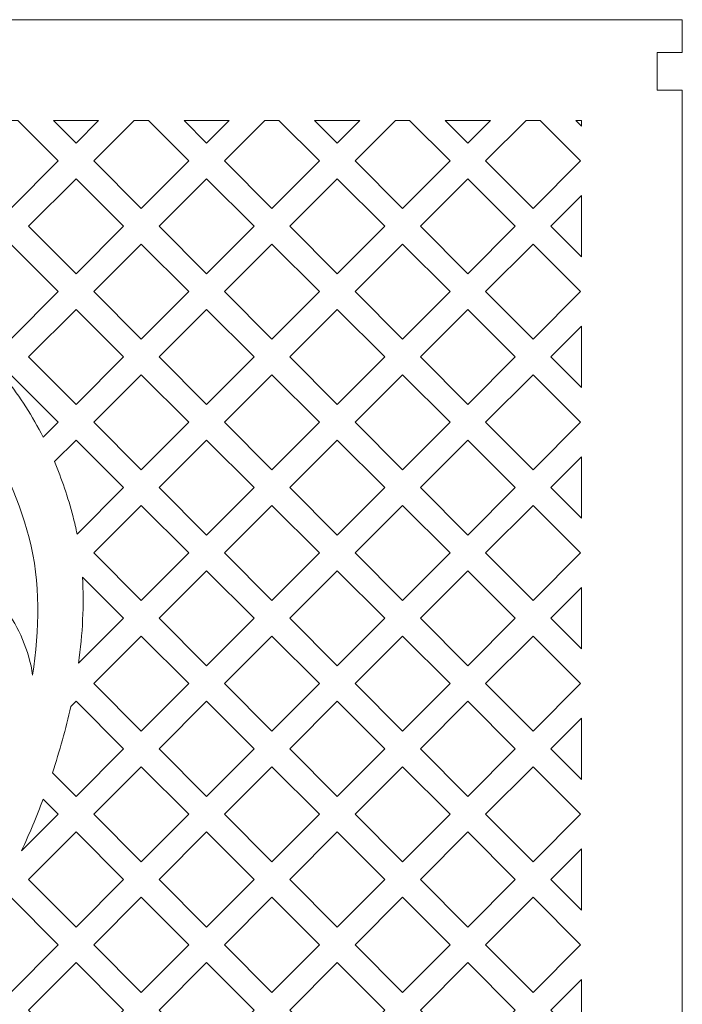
# Model space of a CAD drawing. Header units: millimetres. Extents: x -402 to 376, y -181 to 231.
# Tile 19 of 23: x -9 to 50, y -64 to 24. Entities that reach past the tile are written whole.
import ezdxf

# ---------------------------------------------------------------- set-up
doc = ezdxf.new("R2010")
doc.units = ezdxf.units.MM
doc.header["$MEASUREMENT"] = 0
doc.layers.add('Layer 1', color=7, linetype='Continuous')

msp = doc.modelspace()

# ---------------------------------------------------------------- linework, layer by layer
at = {"layer": 'Layer 1', "lineweight": 15}
for points, knots in [([(-174.5585, 23.9416), (-174.5585, 23.9416), (50.4421, 23.9416), (50.4421, 23.9416), (50.4421, 23.9416), (50.4421, 23.9416), (50.4421, 21.0256), (50.4421, 21.0256), (50.4421, 21.0256), (50.4421, 21.0256), (48.1917, 21.0256), (48.1917, 21.0256), (48.1917, 21.0256), (48.1917, 21.0256), (48.1917, 17.6509), (48.1917, 17.6509), (48.1917, 17.6509), (48.1917, 17.6509), (50.4421, 17.6509), (50.4421, 17.6509), (50.4421, 17.6509), (50.4421, 17.6509), (50.4421, -129.6201), (50.4421, -129.6201), (50.4421, -129.6201), (50.4421, -129.6201), (-174.5585, -129.6201), (-174.5585, -129.6201), (-174.5585, -129.6201), (-174.5585, -129.6201), (-174.5585, 17.6509), (-174.5585, 17.6509), (-174.5585, 17.6509), (-174.5585, 17.6509), (-172.3081, 17.6509), (-172.3081, 17.6509), (-172.3081, 17.6509), (-172.3081, 17.6509), (-172.3081, 21.0256), (-172.3081, 21.0256), (-172.3081, 21.0256), (-172.3081, 21.0256), (-174.5585, 21.0256), (-174.5585, 21.0256), (-174.5585, 21.0256), (-174.5585, 21.0256), (-174.5585, 23.9416), (-174.5585, 23.9416)], [0, 0, 0, 0, 0.0769231, 0.0769231, 0.0769231, 0.0769231, 0.1538462, 0.1538462, 0.1538462, 0.1538462, 0.2307692, 0.2307692, 0.2307692, 0.2307692, 0.3076923, 0.3076923, 0.3076923, 0.3076923, 0.3846154, 0.3846154, 0.3846154, 0.3846154, 0.4615385, 0.4615385, 0.4615385, 0.4615385, 0.5384615, 0.5384615, 0.5384615, 0.5384615, 0.6153846, 0.6153846, 0.6153846, 0.6153846, 0.6923077, 0.6923077, 0.6923077, 0.6923077, 0.7692308, 0.7692308, 0.7692308, 0.7692308, 0.8461538, 0.8461538, 0.8461538, 0.8461538, 1, 1, 1, 1]), ([(-8.9237, 14.9416), (-8.9237, 14.9416), (-10.1859, 14.9416), (-10.1859, 14.9416), (-10.1859, 14.9416), (-10.1859, 14.9416), (-13.798, 11.3312), (-13.798, 11.3312), (-13.798, 11.3312), (-13.798, 11.3312), (-9.5548, 7.088), (-9.5548, 7.088), (-9.5548, 7.088), (-9.5548, 7.088), (-5.3134, 11.3312), (-5.3134, 11.3312), (-5.3134, 11.3312), (-5.3134, 11.3312), (-8.9237, 14.9416), (-8.9237, 14.9416)], [0, 0, 0, 0, 0.1666667, 0.1666667, 0.1666667, 0.1666667, 0.3333333, 0.3333333, 0.3333333, 0.3333333, 0.5, 0.5, 0.5, 0.5, 0.6666667, 0.6666667, 0.6666667, 0.6666667, 1, 1, 1, 1]), ([(-1.7013, 14.9416), (-1.7013, 14.9416), (-5.742, 14.9416), (-5.742, 14.9416), (-5.742, 14.9416), (-5.742, 14.9416), (-3.7216, 12.9216), (-3.7216, 12.9216), (-3.7216, 12.9216), (-3.7216, 12.9216), (-1.7013, 14.9416), (-1.7013, 14.9416)], [0, 0, 0, 0, 0.25, 0.25, 0.25, 0.25, 0.5, 0.5, 0.5, 0.5, 1, 1, 1, 1]), ([(2.7427, 14.9416), (2.7427, 14.9416), (1.4804, 14.9416), (1.4804, 14.9416), (1.4804, 14.9416), (1.4804, 14.9416), (-2.1299, 11.3312), (-2.1299, 11.3312), (-2.1299, 11.3312), (-2.1299, 11.3312), (2.1116, 7.088), (2.1116, 7.088), (2.1116, 7.088), (2.1116, 7.088), (6.3544, 11.3312), (6.3544, 11.3312), (6.3544, 11.3312), (6.3544, 11.3312), (2.7427, 14.9416), (2.7427, 14.9416)], [0, 0, 0, 0, 0.1666667, 0.1666667, 0.1666667, 0.1666667, 0.3333333, 0.3333333, 0.3333333, 0.3333333, 0.5, 0.5, 0.5, 0.5, 0.6666667, 0.6666667, 0.6666667, 0.6666667, 1, 1, 1, 1]), ([(9.9665, 14.9416), (9.9665, 14.9416), (5.9247, 14.9416), (5.9247, 14.9416), (5.9247, 14.9416), (5.9247, 14.9416), (7.9461, 12.9216), (7.9461, 12.9216), (7.9461, 12.9216), (7.9461, 12.9216), (9.9665, 14.9416), (9.9665, 14.9416)], [0, 0, 0, 0, 0.25, 0.25, 0.25, 0.25, 0.5, 0.5, 0.5, 0.5, 1, 1, 1, 1]), ([(14.4104, 14.9416), (14.4104, 14.9416), (13.1482, 14.9416), (13.1482, 14.9416), (13.1482, 14.9416), (13.1482, 14.9416), (9.5365, 11.3312), (9.5365, 11.3312), (9.5365, 11.3312), (9.5365, 11.3312), (13.7793, 7.088), (13.7793, 7.088), (13.7793, 7.088), (13.7793, 7.088), (18.0225, 11.3312), (18.0225, 11.3312), (18.0225, 11.3312), (18.0225, 11.3312), (14.4104, 14.9416), (14.4104, 14.9416)], [0, 0, 0, 0, 0.1666667, 0.1666667, 0.1666667, 0.1666667, 0.3333333, 0.3333333, 0.3333333, 0.3333333, 0.5, 0.5, 0.5, 0.5, 0.6666667, 0.6666667, 0.6666667, 0.6666667, 1, 1, 1, 1]), ([(21.6329, 14.9416), (21.6329, 14.9416), (17.5925, 14.9416), (17.5925, 14.9416), (17.5925, 14.9416), (17.5925, 14.9416), (19.6125, 12.9216), (19.6125, 12.9216), (19.6125, 12.9216), (19.6125, 12.9216), (21.6329, 14.9416), (21.6329, 14.9416)], [0, 0, 0, 0, 0.25, 0.25, 0.25, 0.25, 0.5, 0.5, 0.5, 0.5, 1, 1, 1, 1]), ([(26.0786, 14.9416), (26.0786, 14.9416), (24.8149, 14.9416), (24.8149, 14.9416), (24.8149, 14.9416), (24.8149, 14.9416), (21.2042, 11.3312), (21.2042, 11.3312), (21.2042, 11.3312), (21.2042, 11.3312), (25.446, 7.088), (25.446, 7.088), (25.446, 7.088), (25.446, 7.088), (29.6889, 11.3312), (29.6889, 11.3312), (29.6889, 11.3312), (29.6889, 11.3312), (26.0786, 14.9416), (26.0786, 14.9416)], [0, 0, 0, 0, 0.1666667, 0.1666667, 0.1666667, 0.1666667, 0.3333333, 0.3333333, 0.3333333, 0.3333333, 0.5, 0.5, 0.5, 0.5, 0.6666667, 0.6666667, 0.6666667, 0.6666667, 1, 1, 1, 1]), ([(33.3006, 14.9416), (33.3006, 14.9416), (29.2603, 14.9416), (29.2603, 14.9416), (29.2603, 14.9416), (29.2603, 14.9416), (31.2806, 12.9216), (31.2806, 12.9216), (31.2806, 12.9216), (31.2806, 12.9216), (33.3006, 14.9416), (33.3006, 14.9416)], [0, 0, 0, 0, 0.25, 0.25, 0.25, 0.25, 0.5, 0.5, 0.5, 0.5, 1, 1, 1, 1]), ([(37.7449, 14.9416), (37.7449, 14.9416), (36.4827, 14.9416), (36.4827, 14.9416), (36.4827, 14.9416), (36.4827, 14.9416), (32.871, 11.3312), (32.871, 11.3312), (32.871, 11.3312), (32.871, 11.3312), (37.1138, 7.088), (37.1138, 7.088), (37.1138, 7.088), (37.1138, 7.088), (41.3567, 11.3312), (41.3567, 11.3312), (41.3567, 11.3312), (41.3567, 11.3312), (37.7449, 14.9416), (37.7449, 14.9416)], [0, 0, 0, 0, 0.1666667, 0.1666667, 0.1666667, 0.1666667, 0.3333333, 0.3333333, 0.3333333, 0.3333333, 0.5, 0.5, 0.5, 0.5, 0.6666667, 0.6666667, 0.6666667, 0.6666667, 1, 1, 1, 1]), ([(41.442, 14.4262), (41.442, 14.4262), (41.442, 14.9416), (41.442, 14.9416), (41.442, 14.9416), (41.442, 14.9416), (40.9266, 14.9416), (40.9266, 14.9416), (40.9266, 14.9416), (40.9266, 14.9416), (41.442, 14.4262), (41.442, 14.4262)], [0, 0, 0, 0, 0.25, 0.25, 0.25, 0.25, 0.5, 0.5, 0.5, 0.5, 1, 1, 1, 1]), ([(-3.7216, 9.7395), (-3.7216, 9.7395), (0.5212, 5.4967), (0.5212, 5.4967), (0.5212, 5.4967), (0.5212, 5.4967), (-3.7216, 1.2534), (-3.7216, 1.2534), (-3.7216, 1.2534), (-3.7216, 1.2534), (-7.9645, 5.4967), (-7.9645, 5.4967), (-7.9645, 5.4967), (-7.9645, 5.4967), (-3.7216, 9.7395), (-3.7216, 9.7395)], [0, 0, 0, 0, 0.2, 0.2, 0.2, 0.2, 0.4, 0.4, 0.4, 0.4, 0.6, 0.6, 0.6, 0.6, 1, 1, 1, 1]), ([(7.9461, 9.7395), (7.9461, 9.7395), (12.1879, 5.4967), (12.1879, 5.4967), (12.1879, 5.4967), (12.1879, 5.4967), (7.9461, 1.2534), (7.9461, 1.2534), (7.9461, 1.2534), (7.9461, 1.2534), (3.7033, 5.4967), (3.7033, 5.4967), (3.7033, 5.4967), (3.7033, 5.4967), (7.9461, 9.7395), (7.9461, 9.7395)], [0, 0, 0, 0, 0.2, 0.2, 0.2, 0.2, 0.4, 0.4, 0.4, 0.4, 0.6, 0.6, 0.6, 0.6, 1, 1, 1, 1]), ([(19.6125, 9.7395), (19.6125, 9.7395), (23.8557, 5.4967), (23.8557, 5.4967), (23.8557, 5.4967), (23.8557, 5.4967), (19.6125, 1.2534), (19.6125, 1.2534), (19.6125, 1.2534), (19.6125, 1.2534), (15.3697, 5.4967), (15.3697, 5.4967), (15.3697, 5.4967), (15.3697, 5.4967), (19.6125, 9.7395), (19.6125, 9.7395)], [0, 0, 0, 0, 0.2, 0.2, 0.2, 0.2, 0.4, 0.4, 0.4, 0.4, 0.6, 0.6, 0.6, 0.6, 1, 1, 1, 1]), ([(31.2806, 9.7395), (31.2806, 9.7395), (35.5221, 5.4967), (35.5221, 5.4967), (35.5221, 5.4967), (35.5221, 5.4967), (31.2806, 1.2534), (31.2806, 1.2534), (31.2806, 1.2534), (31.2806, 1.2534), (27.0374, 5.4967), (27.0374, 5.4967), (27.0374, 5.4967), (27.0374, 5.4967), (31.2806, 9.7395), (31.2806, 9.7395)], [0, 0, 0, 0, 0.2, 0.2, 0.2, 0.2, 0.4, 0.4, 0.4, 0.4, 0.6, 0.6, 0.6, 0.6, 1, 1, 1, 1]), ([(41.442, 2.7598), (41.442, 2.7598), (41.442, 8.2346), (41.442, 8.2346), (41.442, 8.2346), (41.442, 8.2346), (38.7055, 5.4967), (38.7055, 5.4967), (38.7055, 5.4967), (38.7055, 5.4967), (41.442, 2.7598), (41.442, 2.7598)], [0, 0, 0, 0, 0.25, 0.25, 0.25, 0.25, 0.5, 0.5, 0.5, 0.5, 1, 1, 1, 1]), ([(-9.5548, 3.9063), (-9.5548, 3.9063), (-5.3134, -0.3369), (-5.3134, -0.3369), (-5.3134, -0.3369), (-5.3134, -0.3369), (-9.5548, -4.5797), (-9.5548, -4.5797), (-9.5548, -4.5797), (-9.5548, -4.5797), (-13.798, -0.3369), (-13.798, -0.3369), (-13.798, -0.3369), (-13.798, -0.3369), (-9.5548, 3.9063), (-9.5548, 3.9063)], [0, 0, 0, 0, 0.2, 0.2, 0.2, 0.2, 0.4, 0.4, 0.4, 0.4, 0.6, 0.6, 0.6, 0.6, 1, 1, 1, 1]), ([(2.1116, 3.9063), (2.1116, 3.9063), (6.3544, -0.3369), (6.3544, -0.3369), (6.3544, -0.3369), (6.3544, -0.3369), (2.1116, -4.5797), (2.1116, -4.5797), (2.1116, -4.5797), (2.1116, -4.5797), (-2.1299, -0.3369), (-2.1299, -0.3369), (-2.1299, -0.3369), (-2.1299, -0.3369), (2.1116, 3.9063), (2.1116, 3.9063)], [0, 0, 0, 0, 0.2, 0.2, 0.2, 0.2, 0.4, 0.4, 0.4, 0.4, 0.6, 0.6, 0.6, 0.6, 1, 1, 1, 1]), ([(13.7793, 3.9063), (13.7793, 3.9063), (18.0225, -0.3369), (18.0225, -0.3369), (18.0225, -0.3369), (18.0225, -0.3369), (13.7793, -4.5797), (13.7793, -4.5797), (13.7793, -4.5797), (13.7793, -4.5797), (9.5365, -0.3369), (9.5365, -0.3369), (9.5365, -0.3369), (9.5365, -0.3369), (13.7793, 3.9063), (13.7793, 3.9063)], [0, 0, 0, 0, 0.2, 0.2, 0.2, 0.2, 0.4, 0.4, 0.4, 0.4, 0.6, 0.6, 0.6, 0.6, 1, 1, 1, 1]), ([(25.446, 3.9063), (25.446, 3.9063), (29.6889, -0.3369), (29.6889, -0.3369), (29.6889, -0.3369), (29.6889, -0.3369), (25.446, -4.5797), (25.446, -4.5797), (25.446, -4.5797), (25.446, -4.5797), (21.2042, -0.3369), (21.2042, -0.3369), (21.2042, -0.3369), (21.2042, -0.3369), (25.446, 3.9063), (25.446, 3.9063)], [0, 0, 0, 0, 0.2, 0.2, 0.2, 0.2, 0.4, 0.4, 0.4, 0.4, 0.6, 0.6, 0.6, 0.6, 1, 1, 1, 1]), ([(37.1138, 3.9063), (37.1138, 3.9063), (41.3567, -0.3369), (41.3567, -0.3369), (41.3567, -0.3369), (41.3567, -0.3369), (37.1138, -4.5797), (37.1138, -4.5797), (37.1138, -4.5797), (37.1138, -4.5797), (32.871, -0.3369), (32.871, -0.3369), (32.871, -0.3369), (32.871, -0.3369), (37.1138, 3.9063), (37.1138, 3.9063)], [0, 0, 0, 0, 0.2, 0.2, 0.2, 0.2, 0.4, 0.4, 0.4, 0.4, 0.6, 0.6, 0.6, 0.6, 1, 1, 1, 1]), ([(-3.7216, -1.9283), (-3.7216, -1.9283), (0.5212, -6.1701), (0.5212, -6.1701), (0.5212, -6.1701), (0.5212, -6.1701), (-3.7216, -10.4129), (-3.7216, -10.4129), (-3.7216, -10.4129), (-3.7216, -10.4129), (-7.9645, -6.1701), (-7.9645, -6.1701), (-7.9645, -6.1701), (-7.9645, -6.1701), (-3.7216, -1.9283), (-3.7216, -1.9283)], [0, 0, 0, 0, 0.2, 0.2, 0.2, 0.2, 0.4, 0.4, 0.4, 0.4, 0.6, 0.6, 0.6, 0.6, 1, 1, 1, 1]), ([(7.9461, -1.9283), (7.9461, -1.9283), (12.1879, -6.1701), (12.1879, -6.1701), (12.1879, -6.1701), (12.1879, -6.1701), (7.9461, -10.4129), (7.9461, -10.4129), (7.9461, -10.4129), (7.9461, -10.4129), (3.7033, -6.1701), (3.7033, -6.1701), (3.7033, -6.1701), (3.7033, -6.1701), (7.9461, -1.9283), (7.9461, -1.9283)], [0, 0, 0, 0, 0.2, 0.2, 0.2, 0.2, 0.4, 0.4, 0.4, 0.4, 0.6, 0.6, 0.6, 0.6, 1, 1, 1, 1]), ([(19.6125, -1.9283), (19.6125, -1.9283), (23.8557, -6.1701), (23.8557, -6.1701), (23.8557, -6.1701), (23.8557, -6.1701), (19.6125, -10.4129), (19.6125, -10.4129), (19.6125, -10.4129), (19.6125, -10.4129), (15.3697, -6.1701), (15.3697, -6.1701), (15.3697, -6.1701), (15.3697, -6.1701), (19.6125, -1.9283), (19.6125, -1.9283)], [0, 0, 0, 0, 0.2, 0.2, 0.2, 0.2, 0.4, 0.4, 0.4, 0.4, 0.6, 0.6, 0.6, 0.6, 1, 1, 1, 1]), ([(31.2806, -1.9283), (31.2806, -1.9283), (35.5221, -6.1701), (35.5221, -6.1701), (35.5221, -6.1701), (35.5221, -6.1701), (31.2806, -10.4129), (31.2806, -10.4129), (31.2806, -10.4129), (31.2806, -10.4129), (27.0374, -6.1701), (27.0374, -6.1701), (27.0374, -6.1701), (27.0374, -6.1701), (31.2806, -1.9283), (31.2806, -1.9283)], [0, 0, 0, 0, 0.2, 0.2, 0.2, 0.2, 0.4, 0.4, 0.4, 0.4, 0.6, 0.6, 0.6, 0.6, 1, 1, 1, 1]), ([(41.442, -8.908), (41.442, -8.908), (41.442, -3.4332), (41.442, -3.4332), (41.442, -3.4332), (41.442, -3.4332), (38.7055, -6.1701), (38.7055, -6.1701), (38.7055, -6.1701), (38.7055, -6.1701), (41.442, -8.908), (41.442, -8.908)], [0, 0, 0, 0, 0.25, 0.25, 0.25, 0.25, 0.5, 0.5, 0.5, 0.5, 1, 1, 1, 1]), ([(-13.2452, -22.286), (-11.2693, -22.286), (-10.7786, -25.1827), (-12.6705, -26.9645), (-12.6705, -26.9645), (-10.6407, -27.7915), (-9.2973, -29.3994), (-8.4922, -31.406), (-8.4922, -31.406), (-8.0816, -32.4284), (-7.7429, -33.4938), (-7.6008, -34.5891), (-7.6008, -34.5891), (-6.9781, -30.5819), (-6.8719, -26.2823), (-7.9052, -22.3343), (-7.9052, -22.3343), (-9.9422, -14.5595), (-14.6591, -7.898), (-22.1088, -4.5261), (-22.1088, -4.5261), (-21.545, -5.4066), (-21.1937, -6.4385), (-21.0077, -7.464), (-21.0077, -7.464), (-18.9958, -5.5305), (-16.4174, -8.2522), (-15.829, -10.1882), (-15.829, -10.1882), (-15.6639, -10.7989), (-15.5122, -12.9487), (-14.947, -13.2119), (-14.947, -13.2119), (-14.9541, -13.2076), (-14.3131, -13.0341), (-14.0693, -13.0905), (-14.0693, -13.0905), (-11.3063, -13.7259), (-11.578, -18.8411), (-17.4951, -21.4732), (-17.4951, -21.4732), (-16.3998, -21.626), (-15.4596, -22.8265), (-14.9223, -22.7961), (-14.9223, -22.7961), (-14.5297, -22.781), (-14.0337, -22.286), (-13.2452, -22.286)], [0, 0, 0, 0, 0.0769231, 0.0769231, 0.0769231, 0.0769231, 0.1538462, 0.1538462, 0.1538462, 0.1538462, 0.2307692, 0.2307692, 0.2307692, 0.2307692, 0.3076923, 0.3076923, 0.3076923, 0.3076923, 0.3846154, 0.3846154, 0.3846154, 0.3846154, 0.4615385, 0.4615385, 0.4615385, 0.4615385, 0.5384615, 0.5384615, 0.5384615, 0.5384615, 0.6153846, 0.6153846, 0.6153846, 0.6153846, 0.6923077, 0.6923077, 0.6923077, 0.6923077, 0.7692308, 0.7692308, 0.7692308, 0.7692308, 0.8461538, 0.8461538, 0.8461538, 0.8461538, 1, 1, 1, 1]), ([(-9.5548, -7.7614), (-9.5548, -7.7614), (-5.3134, -12.0047), (-5.3134, -12.0047), (-5.3134, -12.0047), (-5.3134, -12.0047), (-6.6543, -13.3466), (-6.6543, -13.3466), (-6.6543, -13.3466), (-7.6202, -11.448), (-8.7321, -9.7254), (-9.9683, -8.1735), (-9.9683, -8.1735), (-9.9683, -8.1735), (-9.5548, -7.7614), (-9.5548, -7.7614)], [0, 0, 0, 0, 0.2, 0.2, 0.2, 0.2, 0.4, 0.4, 0.4, 0.4, 0.6, 0.6, 0.6, 0.6, 1, 1, 1, 1]), ([(2.1116, -7.7614), (2.1116, -7.7614), (6.3544, -12.0047), (6.3544, -12.0047), (6.3544, -12.0047), (6.3544, -12.0047), (2.1116, -16.2461), (2.1116, -16.2461), (2.1116, -16.2461), (2.1116, -16.2461), (-2.1299, -12.0047), (-2.1299, -12.0047), (-2.1299, -12.0047), (-2.1299, -12.0047), (2.1116, -7.7614), (2.1116, -7.7614)], [0, 0, 0, 0, 0.2, 0.2, 0.2, 0.2, 0.4, 0.4, 0.4, 0.4, 0.6, 0.6, 0.6, 0.6, 1, 1, 1, 1]), ([(13.7793, -7.7614), (13.7793, -7.7614), (18.0225, -12.0047), (18.0225, -12.0047), (18.0225, -12.0047), (18.0225, -12.0047), (13.7793, -16.2461), (13.7793, -16.2461), (13.7793, -16.2461), (13.7793, -16.2461), (9.5365, -12.0047), (9.5365, -12.0047), (9.5365, -12.0047), (9.5365, -12.0047), (13.7793, -7.7614), (13.7793, -7.7614)], [0, 0, 0, 0, 0.2, 0.2, 0.2, 0.2, 0.4, 0.4, 0.4, 0.4, 0.6, 0.6, 0.6, 0.6, 1, 1, 1, 1]), ([(25.446, -7.7614), (25.446, -7.7614), (29.6889, -12.0047), (29.6889, -12.0047), (29.6889, -12.0047), (29.6889, -12.0047), (25.446, -16.2461), (25.446, -16.2461), (25.446, -16.2461), (25.446, -16.2461), (21.2042, -12.0047), (21.2042, -12.0047), (21.2042, -12.0047), (21.2042, -12.0047), (25.446, -7.7614), (25.446, -7.7614)], [0, 0, 0, 0, 0.2, 0.2, 0.2, 0.2, 0.4, 0.4, 0.4, 0.4, 0.6, 0.6, 0.6, 0.6, 1, 1, 1, 1]), ([(37.1138, -7.7614), (37.1138, -7.7614), (41.3567, -12.0047), (41.3567, -12.0047), (41.3567, -12.0047), (41.3567, -12.0047), (37.1138, -16.2461), (37.1138, -16.2461), (37.1138, -16.2461), (37.1138, -16.2461), (32.871, -12.0047), (32.871, -12.0047), (32.871, -12.0047), (32.871, -12.0047), (37.1138, -7.7614), (37.1138, -7.7614)], [0, 0, 0, 0, 0.2, 0.2, 0.2, 0.2, 0.4, 0.4, 0.4, 0.4, 0.6, 0.6, 0.6, 0.6, 1, 1, 1, 1]), ([(-3.7216, -13.595), (-3.7216, -13.595), (0.5212, -17.8378), (0.5212, -17.8378), (0.5212, -17.8378), (0.5212, -17.8378), (-3.632, -21.9911), (-3.632, -21.9911), (-3.632, -21.9911), (-3.7354, -21.469), (-3.8511, -20.9536), (-3.9834, -20.4452), (-3.9834, -20.4452), (-4.4409, -18.7004), (-4.9976, -17.0593), (-5.6467, -15.5201), (-5.6467, -15.5201), (-5.6467, -15.5201), (-3.7216, -13.595), (-3.7216, -13.595)], [0, 0, 0, 0, 0.1666667, 0.1666667, 0.1666667, 0.1666667, 0.3333333, 0.3333333, 0.3333333, 0.3333333, 0.5, 0.5, 0.5, 0.5, 0.6666667, 0.6666667, 0.6666667, 0.6666667, 1, 1, 1, 1]), ([(7.9461, -13.595), (7.9461, -13.595), (12.1879, -17.8378), (12.1879, -17.8378), (12.1879, -17.8378), (12.1879, -17.8378), (7.9461, -22.0807), (7.9461, -22.0807), (7.9461, -22.0807), (7.9461, -22.0807), (3.7033, -17.8378), (3.7033, -17.8378), (3.7033, -17.8378), (3.7033, -17.8378), (7.9461, -13.595), (7.9461, -13.595)], [0, 0, 0, 0, 0.2, 0.2, 0.2, 0.2, 0.4, 0.4, 0.4, 0.4, 0.6, 0.6, 0.6, 0.6, 1, 1, 1, 1]), ([(19.6125, -13.595), (19.6125, -13.595), (23.8557, -17.8378), (23.8557, -17.8378), (23.8557, -17.8378), (23.8557, -17.8378), (19.6125, -22.0807), (19.6125, -22.0807), (19.6125, -22.0807), (19.6125, -22.0807), (15.3697, -17.8378), (15.3697, -17.8378), (15.3697, -17.8378), (15.3697, -17.8378), (19.6125, -13.595), (19.6125, -13.595)], [0, 0, 0, 0, 0.2, 0.2, 0.2, 0.2, 0.4, 0.4, 0.4, 0.4, 0.6, 0.6, 0.6, 0.6, 1, 1, 1, 1]), ([(31.2806, -13.595), (31.2806, -13.595), (35.5221, -17.8378), (35.5221, -17.8378), (35.5221, -17.8378), (35.5221, -17.8378), (31.2806, -22.0807), (31.2806, -22.0807), (31.2806, -22.0807), (31.2806, -22.0807), (27.0374, -17.8378), (27.0374, -17.8378), (27.0374, -17.8378), (27.0374, -17.8378), (31.2806, -13.595), (31.2806, -13.595)], [0, 0, 0, 0, 0.2, 0.2, 0.2, 0.2, 0.4, 0.4, 0.4, 0.4, 0.6, 0.6, 0.6, 0.6, 1, 1, 1, 1]), ([(41.442, -20.5747), (41.442, -20.5747), (41.442, -15.101), (41.442, -15.101), (41.442, -15.101), (41.442, -15.101), (38.7055, -17.8378), (38.7055, -17.8378), (38.7055, -17.8378), (38.7055, -17.8378), (41.442, -20.5747), (41.442, -20.5747)], [0, 0, 0, 0, 0.25, 0.25, 0.25, 0.25, 0.5, 0.5, 0.5, 0.5, 1, 1, 1, 1]), ([(2.1116, -19.4282), (2.1116, -19.4282), (6.3544, -23.671), (6.3544, -23.671), (6.3544, -23.671), (6.3544, -23.671), (2.1116, -27.9139), (2.1116, -27.9139), (2.1116, -27.9139), (2.1116, -27.9139), (-2.1299, -23.671), (-2.1299, -23.671), (-2.1299, -23.671), (-2.1299, -23.671), (2.1116, -19.4282), (2.1116, -19.4282)], [0, 0, 0, 0, 0.2, 0.2, 0.2, 0.2, 0.4, 0.4, 0.4, 0.4, 0.6, 0.6, 0.6, 0.6, 1, 1, 1, 1]), ([(13.7793, -19.4282), (13.7793, -19.4282), (18.0225, -23.671), (18.0225, -23.671), (18.0225, -23.671), (18.0225, -23.671), (13.7793, -27.9139), (13.7793, -27.9139), (13.7793, -27.9139), (13.7793, -27.9139), (9.5365, -23.671), (9.5365, -23.671), (9.5365, -23.671), (9.5365, -23.671), (13.7793, -19.4282), (13.7793, -19.4282)], [0, 0, 0, 0, 0.2, 0.2, 0.2, 0.2, 0.4, 0.4, 0.4, 0.4, 0.6, 0.6, 0.6, 0.6, 1, 1, 1, 1]), ([(25.446, -19.4282), (25.446, -19.4282), (29.6889, -23.671), (29.6889, -23.671), (29.6889, -23.671), (29.6889, -23.671), (25.446, -27.9139), (25.446, -27.9139), (25.446, -27.9139), (25.446, -27.9139), (21.2042, -23.671), (21.2042, -23.671), (21.2042, -23.671), (21.2042, -23.671), (25.446, -19.4282), (25.446, -19.4282)], [0, 0, 0, 0, 0.2, 0.2, 0.2, 0.2, 0.4, 0.4, 0.4, 0.4, 0.6, 0.6, 0.6, 0.6, 1, 1, 1, 1]), ([(37.1138, -19.4282), (37.1138, -19.4282), (41.3567, -23.671), (41.3567, -23.671), (41.3567, -23.671), (41.3567, -23.671), (37.1138, -27.9139), (37.1138, -27.9139), (37.1138, -27.9139), (37.1138, -27.9139), (32.871, -23.671), (32.871, -23.671), (32.871, -23.671), (32.871, -23.671), (37.1138, -19.4282), (37.1138, -19.4282)], [0, 0, 0, 0, 0.2, 0.2, 0.2, 0.2, 0.4, 0.4, 0.4, 0.4, 0.6, 0.6, 0.6, 0.6, 1, 1, 1, 1]), ([(7.9461, -25.2627), (7.9461, -25.2627), (12.1879, -29.5042), (12.1879, -29.5042), (12.1879, -29.5042), (12.1879, -29.5042), (7.9461, -33.7474), (7.9461, -33.7474), (7.9461, -33.7474), (7.9461, -33.7474), (3.7033, -29.5042), (3.7033, -29.5042), (3.7033, -29.5042), (3.7033, -29.5042), (7.9461, -25.2627), (7.9461, -25.2627)], [0, 0, 0, 0, 0.2, 0.2, 0.2, 0.2, 0.4, 0.4, 0.4, 0.4, 0.6, 0.6, 0.6, 0.6, 1, 1, 1, 1]), ([(19.6125, -25.2627), (19.6125, -25.2627), (23.8557, -29.5042), (23.8557, -29.5042), (23.8557, -29.5042), (23.8557, -29.5042), (19.6125, -33.7474), (19.6125, -33.7474), (19.6125, -33.7474), (19.6125, -33.7474), (15.3697, -29.5042), (15.3697, -29.5042), (15.3697, -29.5042), (15.3697, -29.5042), (19.6125, -25.2627), (19.6125, -25.2627)], [0, 0, 0, 0, 0.2, 0.2, 0.2, 0.2, 0.4, 0.4, 0.4, 0.4, 0.6, 0.6, 0.6, 0.6, 1, 1, 1, 1]), ([(31.2806, -25.2627), (31.2806, -25.2627), (35.5221, -29.5042), (35.5221, -29.5042), (35.5221, -29.5042), (35.5221, -29.5042), (31.2806, -33.7474), (31.2806, -33.7474), (31.2806, -33.7474), (31.2806, -33.7474), (27.0374, -29.5042), (27.0374, -29.5042), (27.0374, -29.5042), (27.0374, -29.5042), (31.2806, -25.2627), (31.2806, -25.2627)], [0, 0, 0, 0, 0.2, 0.2, 0.2, 0.2, 0.4, 0.4, 0.4, 0.4, 0.6, 0.6, 0.6, 0.6, 1, 1, 1, 1]), ([(-3.1498, -25.8332), (-3.1498, -25.8332), (0.5212, -29.5042), (0.5212, -29.5042), (0.5212, -29.5042), (0.5212, -29.5042), (-3.4969, -33.5227), (-3.4969, -33.5227), (-3.4969, -33.5227), (-3.1346, -30.9111), (-2.9995, -28.3245), (-3.1498, -25.8332)], [0, 0, 0, 0, 0.25, 0.25, 0.25, 0.25, 0.5, 0.5, 0.5, 0.5, 1, 1, 1, 1]), ([(41.442, -32.2425), (41.442, -32.2425), (41.442, -26.7673), (41.442, -26.7673), (41.442, -26.7673), (41.442, -26.7673), (38.7055, -29.5042), (38.7055, -29.5042), (38.7055, -29.5042), (38.7055, -29.5042), (41.442, -32.2425), (41.442, -32.2425)], [0, 0, 0, 0, 0.25, 0.25, 0.25, 0.25, 0.5, 0.5, 0.5, 0.5, 1, 1, 1, 1]), ([(2.1116, -31.0959), (2.1116, -31.0959), (6.3544, -35.3388), (6.3544, -35.3388), (6.3544, -35.3388), (6.3544, -35.3388), (2.1116, -39.582), (2.1116, -39.582), (2.1116, -39.582), (2.1116, -39.582), (-2.1299, -35.3388), (-2.1299, -35.3388), (-2.1299, -35.3388), (-2.1299, -35.3388), (2.1116, -31.0959), (2.1116, -31.0959)], [0, 0, 0, 0, 0.2, 0.2, 0.2, 0.2, 0.4, 0.4, 0.4, 0.4, 0.6, 0.6, 0.6, 0.6, 1, 1, 1, 1]), ([(13.7793, -31.0959), (13.7793, -31.0959), (18.0225, -35.3388), (18.0225, -35.3388), (18.0225, -35.3388), (18.0225, -35.3388), (13.7793, -39.582), (13.7793, -39.582), (13.7793, -39.582), (13.7793, -39.582), (9.5365, -35.3388), (9.5365, -35.3388), (9.5365, -35.3388), (9.5365, -35.3388), (13.7793, -31.0959), (13.7793, -31.0959)], [0, 0, 0, 0, 0.2, 0.2, 0.2, 0.2, 0.4, 0.4, 0.4, 0.4, 0.6, 0.6, 0.6, 0.6, 1, 1, 1, 1]), ([(25.446, -31.0959), (25.446, -31.0959), (29.6889, -35.3388), (29.6889, -35.3388), (29.6889, -35.3388), (29.6889, -35.3388), (25.446, -39.582), (25.446, -39.582), (25.446, -39.582), (25.446, -39.582), (21.2042, -35.3388), (21.2042, -35.3388), (21.2042, -35.3388), (21.2042, -35.3388), (25.446, -31.0959), (25.446, -31.0959)], [0, 0, 0, 0, 0.2, 0.2, 0.2, 0.2, 0.4, 0.4, 0.4, 0.4, 0.6, 0.6, 0.6, 0.6, 1, 1, 1, 1]), ([(37.1138, -31.0959), (37.1138, -31.0959), (41.3567, -35.3388), (41.3567, -35.3388), (41.3567, -35.3388), (41.3567, -35.3388), (37.1138, -39.582), (37.1138, -39.582), (37.1138, -39.582), (37.1138, -39.582), (32.871, -35.3388), (32.871, -35.3388), (32.871, -35.3388), (32.871, -35.3388), (37.1138, -31.0959), (37.1138, -31.0959)], [0, 0, 0, 0, 0.2, 0.2, 0.2, 0.2, 0.4, 0.4, 0.4, 0.4, 0.6, 0.6, 0.6, 0.6, 1, 1, 1, 1]), ([(-3.7216, -36.9291), (-3.7216, -36.9291), (0.5212, -41.172), (0.5212, -41.172), (0.5212, -41.172), (0.5212, -41.172), (-3.7216, -45.4152), (-3.7216, -45.4152), (-3.7216, -45.4152), (-3.7216, -45.4152), (-5.8288, -43.308), (-5.8288, -43.308), (-5.8288, -43.308), (-5.1839, -41.3649), (-4.6325, -39.3876), (-4.1972, -37.4047), (-4.1972, -37.4047), (-4.1972, -37.4047), (-3.7216, -36.9291), (-3.7216, -36.9291)], [0, 0, 0, 0, 0.1666667, 0.1666667, 0.1666667, 0.1666667, 0.3333333, 0.3333333, 0.3333333, 0.3333333, 0.5, 0.5, 0.5, 0.5, 0.6666667, 0.6666667, 0.6666667, 0.6666667, 1, 1, 1, 1]), ([(7.9461, -36.9291), (7.9461, -36.9291), (12.1879, -41.172), (12.1879, -41.172), (12.1879, -41.172), (12.1879, -41.172), (7.9461, -45.4152), (7.9461, -45.4152), (7.9461, -45.4152), (7.9461, -45.4152), (3.7033, -41.172), (3.7033, -41.172), (3.7033, -41.172), (3.7033, -41.172), (7.9461, -36.9291), (7.9461, -36.9291)], [0, 0, 0, 0, 0.2, 0.2, 0.2, 0.2, 0.4, 0.4, 0.4, 0.4, 0.6, 0.6, 0.6, 0.6, 1, 1, 1, 1]), ([(19.6125, -36.9291), (19.6125, -36.9291), (23.8557, -41.172), (23.8557, -41.172), (23.8557, -41.172), (23.8557, -41.172), (19.6125, -45.4152), (19.6125, -45.4152), (19.6125, -45.4152), (19.6125, -45.4152), (15.3697, -41.172), (15.3697, -41.172), (15.3697, -41.172), (15.3697, -41.172), (19.6125, -36.9291), (19.6125, -36.9291)], [0, 0, 0, 0, 0.2, 0.2, 0.2, 0.2, 0.4, 0.4, 0.4, 0.4, 0.6, 0.6, 0.6, 0.6, 1, 1, 1, 1]), ([(31.2806, -36.9291), (31.2806, -36.9291), (35.5221, -41.172), (35.5221, -41.172), (35.5221, -41.172), (35.5221, -41.172), (31.2806, -45.4152), (31.2806, -45.4152), (31.2806, -45.4152), (31.2806, -45.4152), (27.0374, -41.172), (27.0374, -41.172), (27.0374, -41.172), (27.0374, -41.172), (31.2806, -36.9291), (31.2806, -36.9291)], [0, 0, 0, 0, 0.2, 0.2, 0.2, 0.2, 0.4, 0.4, 0.4, 0.4, 0.6, 0.6, 0.6, 0.6, 1, 1, 1, 1]), ([(41.442, -43.9088), (41.442, -43.9088), (41.442, -38.4355), (41.442, -38.4355), (41.442, -38.4355), (41.442, -38.4355), (38.7055, -41.172), (38.7055, -41.172), (38.7055, -41.172), (38.7055, -41.172), (41.442, -43.9088), (41.442, -43.9088)], [0, 0, 0, 0, 0.25, 0.25, 0.25, 0.25, 0.5, 0.5, 0.5, 0.5, 1, 1, 1, 1]), ([(2.1116, -42.7637), (2.1116, -42.7637), (6.3544, -47.0055), (6.3544, -47.0055), (6.3544, -47.0055), (6.3544, -47.0055), (2.1116, -51.2484), (2.1116, -51.2484), (2.1116, -51.2484), (2.1116, -51.2484), (-2.1299, -47.0055), (-2.1299, -47.0055), (-2.1299, -47.0055), (-2.1299, -47.0055), (2.1116, -42.7637), (2.1116, -42.7637)], [0, 0, 0, 0, 0.2, 0.2, 0.2, 0.2, 0.4, 0.4, 0.4, 0.4, 0.6, 0.6, 0.6, 0.6, 1, 1, 1, 1]), ([(13.7793, -42.7637), (13.7793, -42.7637), (18.0225, -47.0055), (18.0225, -47.0055), (18.0225, -47.0055), (18.0225, -47.0055), (13.7793, -51.2484), (13.7793, -51.2484), (13.7793, -51.2484), (13.7793, -51.2484), (9.5365, -47.0055), (9.5365, -47.0055), (9.5365, -47.0055), (9.5365, -47.0055), (13.7793, -42.7637), (13.7793, -42.7637)], [0, 0, 0, 0, 0.2, 0.2, 0.2, 0.2, 0.4, 0.4, 0.4, 0.4, 0.6, 0.6, 0.6, 0.6, 1, 1, 1, 1]), ([(25.446, -42.7637), (25.446, -42.7637), (29.6889, -47.0055), (29.6889, -47.0055), (29.6889, -47.0055), (29.6889, -47.0055), (25.446, -51.2484), (25.446, -51.2484), (25.446, -51.2484), (25.446, -51.2484), (21.2042, -47.0055), (21.2042, -47.0055), (21.2042, -47.0055), (21.2042, -47.0055), (25.446, -42.7637), (25.446, -42.7637)], [0, 0, 0, 0, 0.2, 0.2, 0.2, 0.2, 0.4, 0.4, 0.4, 0.4, 0.6, 0.6, 0.6, 0.6, 1, 1, 1, 1]), ([(37.1138, -42.7637), (37.1138, -42.7637), (41.3567, -47.0055), (41.3567, -47.0055), (41.3567, -47.0055), (41.3567, -47.0055), (37.1138, -51.2484), (37.1138, -51.2484), (37.1138, -51.2484), (37.1138, -51.2484), (32.871, -47.0055), (32.871, -47.0055), (32.871, -47.0055), (32.871, -47.0055), (37.1138, -42.7637), (37.1138, -42.7637)], [0, 0, 0, 0, 0.2, 0.2, 0.2, 0.2, 0.4, 0.4, 0.4, 0.4, 0.6, 0.6, 0.6, 0.6, 1, 1, 1, 1]), ([(-6.6596, -45.6589), (-6.6596, -45.6589), (-5.3134, -47.0055), (-5.3134, -47.0055), (-5.3134, -47.0055), (-5.3134, -47.0055), (-8.5889, -50.2825), (-8.5889, -50.2825), (-8.5889, -50.2825), (-7.8985, -48.7856), (-7.2508, -47.2383), (-6.6596, -45.6589)], [0, 0, 0, 0, 0.25, 0.25, 0.25, 0.25, 0.5, 0.5, 0.5, 0.5, 1, 1, 1, 1]), ([(-3.7216, -48.5969), (-3.7216, -48.5969), (0.5212, -52.8401), (0.5212, -52.8401), (0.5212, -52.8401), (0.5212, -52.8401), (-3.7216, -57.0815), (-3.7216, -57.0815), (-3.7216, -57.0815), (-3.7216, -57.0815), (-7.9645, -52.8401), (-7.9645, -52.8401), (-7.9645, -52.8401), (-7.9645, -52.8401), (-3.7216, -48.5969), (-3.7216, -48.5969)], [0, 0, 0, 0, 0.2, 0.2, 0.2, 0.2, 0.4, 0.4, 0.4, 0.4, 0.6, 0.6, 0.6, 0.6, 1, 1, 1, 1]), ([(7.9461, -48.5969), (7.9461, -48.5969), (12.1879, -52.8401), (12.1879, -52.8401), (12.1879, -52.8401), (12.1879, -52.8401), (7.9461, -57.0815), (7.9461, -57.0815), (7.9461, -57.0815), (7.9461, -57.0815), (3.7033, -52.8401), (3.7033, -52.8401), (3.7033, -52.8401), (3.7033, -52.8401), (7.9461, -48.5969), (7.9461, -48.5969)], [0, 0, 0, 0, 0.2, 0.2, 0.2, 0.2, 0.4, 0.4, 0.4, 0.4, 0.6, 0.6, 0.6, 0.6, 1, 1, 1, 1]), ([(19.6125, -48.5969), (19.6125, -48.5969), (23.8557, -52.8401), (23.8557, -52.8401), (23.8557, -52.8401), (23.8557, -52.8401), (19.6125, -57.0815), (19.6125, -57.0815), (19.6125, -57.0815), (19.6125, -57.0815), (15.3697, -52.8401), (15.3697, -52.8401), (15.3697, -52.8401), (15.3697, -52.8401), (19.6125, -48.5969), (19.6125, -48.5969)], [0, 0, 0, 0, 0.2, 0.2, 0.2, 0.2, 0.4, 0.4, 0.4, 0.4, 0.6, 0.6, 0.6, 0.6, 1, 1, 1, 1]), ([(31.2806, -48.5969), (31.2806, -48.5969), (35.5221, -52.8401), (35.5221, -52.8401), (35.5221, -52.8401), (35.5221, -52.8401), (31.2806, -57.0815), (31.2806, -57.0815), (31.2806, -57.0815), (31.2806, -57.0815), (27.0374, -52.8401), (27.0374, -52.8401), (27.0374, -52.8401), (27.0374, -52.8401), (31.2806, -48.5969), (31.2806, -48.5969)], [0, 0, 0, 0, 0.2, 0.2, 0.2, 0.2, 0.4, 0.4, 0.4, 0.4, 0.6, 0.6, 0.6, 0.6, 1, 1, 1, 1]), ([(41.442, -55.5766), (41.442, -55.5766), (41.442, -50.1018), (41.442, -50.1018), (41.442, -50.1018), (41.442, -50.1018), (38.7055, -52.8401), (38.7055, -52.8401), (38.7055, -52.8401), (38.7055, -52.8401), (41.442, -55.5766), (41.442, -55.5766)], [0, 0, 0, 0, 0.25, 0.25, 0.25, 0.25, 0.5, 0.5, 0.5, 0.5, 1, 1, 1, 1]), ([(-9.5548, -54.4301), (-9.5548, -54.4301), (-5.3134, -58.6733), (-5.3134, -58.6733), (-5.3134, -58.6733), (-5.3134, -58.6733), (-9.5548, -62.9161), (-9.5548, -62.9161), (-9.5548, -62.9161), (-9.5548, -62.9161), (-13.4615, -59.0081), (-13.4615, -59.0081), (-13.4615, -59.0081), (-13.0522, -58.4002), (-12.6473, -57.7705), (-12.2461, -57.1214), (-12.2461, -57.1214), (-12.2461, -57.1214), (-9.5548, -54.4301), (-9.5548, -54.4301)], [0, 0, 0, 0, 0.1666667, 0.1666667, 0.1666667, 0.1666667, 0.3333333, 0.3333333, 0.3333333, 0.3333333, 0.5, 0.5, 0.5, 0.5, 0.6666667, 0.6666667, 0.6666667, 0.6666667, 1, 1, 1, 1]), ([(2.1116, -54.4301), (2.1116, -54.4301), (6.3544, -58.6733), (6.3544, -58.6733), (6.3544, -58.6733), (6.3544, -58.6733), (2.1116, -62.9161), (2.1116, -62.9161), (2.1116, -62.9161), (2.1116, -62.9161), (-2.1299, -58.6733), (-2.1299, -58.6733), (-2.1299, -58.6733), (-2.1299, -58.6733), (2.1116, -54.4301), (2.1116, -54.4301)], [0, 0, 0, 0, 0.2, 0.2, 0.2, 0.2, 0.4, 0.4, 0.4, 0.4, 0.6, 0.6, 0.6, 0.6, 1, 1, 1, 1]), ([(13.7793, -54.4301), (13.7793, -54.4301), (18.0225, -58.6733), (18.0225, -58.6733), (18.0225, -58.6733), (18.0225, -58.6733), (13.7793, -62.9161), (13.7793, -62.9161), (13.7793, -62.9161), (13.7793, -62.9161), (9.5365, -58.6733), (9.5365, -58.6733), (9.5365, -58.6733), (9.5365, -58.6733), (13.7793, -54.4301), (13.7793, -54.4301)], [0, 0, 0, 0, 0.2, 0.2, 0.2, 0.2, 0.4, 0.4, 0.4, 0.4, 0.6, 0.6, 0.6, 0.6, 1, 1, 1, 1]), ([(25.446, -54.4301), (25.446, -54.4301), (29.6889, -58.6733), (29.6889, -58.6733), (29.6889, -58.6733), (29.6889, -58.6733), (25.446, -62.9161), (25.446, -62.9161), (25.446, -62.9161), (25.446, -62.9161), (21.2042, -58.6733), (21.2042, -58.6733), (21.2042, -58.6733), (21.2042, -58.6733), (25.446, -54.4301), (25.446, -54.4301)], [0, 0, 0, 0, 0.2, 0.2, 0.2, 0.2, 0.4, 0.4, 0.4, 0.4, 0.6, 0.6, 0.6, 0.6, 1, 1, 1, 1]), ([(37.1138, -54.4301), (37.1138, -54.4301), (41.3567, -58.6733), (41.3567, -58.6733), (41.3567, -58.6733), (41.3567, -58.6733), (37.1138, -62.9161), (37.1138, -62.9161), (37.1138, -62.9161), (37.1138, -62.9161), (32.871, -58.6733), (32.871, -58.6733), (32.871, -58.6733), (32.871, -58.6733), (37.1138, -54.4301), (37.1138, -54.4301)], [0, 0, 0, 0, 0.2, 0.2, 0.2, 0.2, 0.4, 0.4, 0.4, 0.4, 0.6, 0.6, 0.6, 0.6, 1, 1, 1, 1]), ([(-3.7216, -60.2636), (-3.7216, -60.2636), (0.5212, -64.5065), (0.5212, -64.5065), (0.5212, -64.5065), (0.5212, -64.5065), (-3.7216, -68.7493), (-3.7216, -68.7493), (-3.7216, -68.7493), (-3.7216, -68.7493), (-7.9645, -64.5065), (-7.9645, -64.5065), (-7.9645, -64.5065), (-7.9645, -64.5065), (-3.7216, -60.2636), (-3.7216, -60.2636)], [0, 0, 0, 0, 0.2, 0.2, 0.2, 0.2, 0.4, 0.4, 0.4, 0.4, 0.6, 0.6, 0.6, 0.6, 1, 1, 1, 1]), ([(7.9461, -60.2636), (7.9461, -60.2636), (12.1879, -64.5065), (12.1879, -64.5065), (12.1879, -64.5065), (12.1879, -64.5065), (7.9461, -68.7493), (7.9461, -68.7493), (7.9461, -68.7493), (7.9461, -68.7493), (3.7033, -64.5065), (3.7033, -64.5065), (3.7033, -64.5065), (3.7033, -64.5065), (7.9461, -60.2636), (7.9461, -60.2636)], [0, 0, 0, 0, 0.2, 0.2, 0.2, 0.2, 0.4, 0.4, 0.4, 0.4, 0.6, 0.6, 0.6, 0.6, 1, 1, 1, 1]), ([(19.6125, -60.2636), (19.6125, -60.2636), (23.8557, -64.5065), (23.8557, -64.5065), (23.8557, -64.5065), (23.8557, -64.5065), (19.6125, -68.7493), (19.6125, -68.7493), (19.6125, -68.7493), (19.6125, -68.7493), (15.3697, -64.5065), (15.3697, -64.5065), (15.3697, -64.5065), (15.3697, -64.5065), (19.6125, -60.2636), (19.6125, -60.2636)], [0, 0, 0, 0, 0.2, 0.2, 0.2, 0.2, 0.4, 0.4, 0.4, 0.4, 0.6, 0.6, 0.6, 0.6, 1, 1, 1, 1]), ([(31.2806, -60.2636), (31.2806, -60.2636), (35.5221, -64.5065), (35.5221, -64.5065), (35.5221, -64.5065), (35.5221, -64.5065), (31.2806, -68.7493), (31.2806, -68.7493), (31.2806, -68.7493), (31.2806, -68.7493), (27.0374, -64.5065), (27.0374, -64.5065), (27.0374, -64.5065), (27.0374, -64.5065), (31.2806, -60.2636), (31.2806, -60.2636)], [0, 0, 0, 0, 0.2, 0.2, 0.2, 0.2, 0.4, 0.4, 0.4, 0.4, 0.6, 0.6, 0.6, 0.6, 1, 1, 1, 1]), ([(41.442, -67.2447), (41.442, -67.2447), (41.442, -61.7696), (41.442, -61.7696), (41.442, -61.7696), (41.442, -61.7696), (38.7055, -64.5065), (38.7055, -64.5065), (38.7055, -64.5065), (38.7055, -64.5065), (41.442, -67.2447), (41.442, -67.2447)], [0, 0, 0, 0, 0.25, 0.25, 0.25, 0.25, 0.5, 0.5, 0.5, 0.5, 1, 1, 1, 1])]:
    msp.add_open_spline(points, degree=3, knots=knots, dxfattribs=at)

doc.saveas('drawing.dxf')
